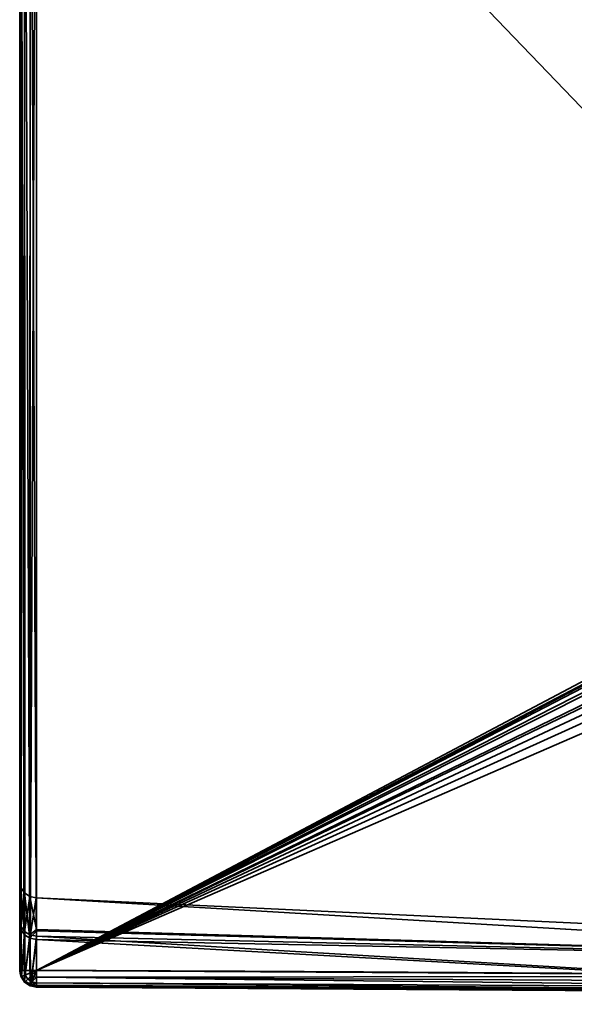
# Model space of a CAD drawing. Header units: millimetres. Extents: x -320 to 8070, y -96 to 57.
# Tile 2 of 111: x -275 to -259, y -93 to -64. Entities that reach past the tile are written whole.
import ezdxf

# ---------------------------------------------------------------- set-up
doc = ezdxf.new("R2010")
doc.units = ezdxf.units.MM
doc.layers.add('31', color=7, linetype='Continuous', true_color=0xffffff)

# ---------------------------------------------------------------- blocks, each defined once
blk = doc.blocks.new('UG_SURFACE_008')
at = {"layer": '31', "color": 251, "linetype": 'Continuous', "lineweight": 35}
for points in [[(-275, -50.3, 1114.5), (-275, -89.811, 1104), (-275, -91.065, 1111.36)], [(-275, -50.3, 1093.5), (-275, -92.446, 1093.5), (-275, -90.965, 1096.93)], [(-275, -90.965, 1096.93), (-275, -89.811, 1104), (-275, -50.3, 1114.5), (-275, -50.3, 1093.5)], [(-275, -91.065, 1111.36), (-275, -92.446, 1114.5), (-275, -50.3, 1114.5)], [(-275, -50.3, 1114.5), (-275, -92.446, 1114.5), (-274.974, -92.446, 1114.66)], [(-274.974, -92.446, 1114.66), (-274.962, -50.3, 1114.691), (-275, -50.3, 1114.5)], [(-275, -50.3, 1093.5), (-274.962, -50.3, 1093.309), (-274.974, -92.446, 1093.34)], [(-274.974, -92.446, 1093.34), (-275, -92.446, 1093.5), (-275, -50.3, 1093.5)], [(-274.974, -92.446, 1114.66), (-274.957, -92.446, 1114.688), (-274.962, -50.3, 1114.691)], [(-274.962, -50.3, 1093.309), (-274.957, -92.446, 1093.312), (-274.974, -92.446, 1093.34)], [(-274.962, -50.3, 1114.691), (-274.957, -92.446, 1114.688), (-274.869, -92.446, 1114.837)], [(-274.869, -92.446, 1114.837), (-274.854, -50.3, 1114.854), (-274.962, -50.3, 1114.691)], [(-274.869, -92.446, 1093.163), (-274.962, -50.3, 1093.309), (-274.854, -50.3, 1093.146)], [(-274.869, -92.446, 1093.163), (-274.957, -92.446, 1093.312), (-274.962, -50.3, 1093.309)], [(-274.869, -92.446, 1114.837), (-274.851, -92.446, 1114.85), (-274.854, -50.3, 1114.854)], [(-274.854, -50.3, 1093.146), (-274.851, -92.446, 1093.15), (-274.869, -92.446, 1093.163)], [(-274.854, -50.3, 1114.854), (-274.851, -92.446, 1114.85), (-274.702, -92.446, 1114.958)], [(-274.702, -92.446, 1114.958), (-274.691, -50.3, 1114.962), (-274.854, -50.3, 1114.854)], [(-274.702, -92.446, 1093.042), (-274.854, -50.3, 1093.146), (-274.691, -50.3, 1093.038)], [(-274.702, -92.446, 1093.042), (-274.851, -92.446, 1093.15), (-274.854, -50.3, 1093.146)], [(-274.702, -92.446, 1114.958), (-274.691, -92.446, 1114.96), (-274.691, -50.3, 1114.962)], [(-274.691, -50.3, 1093.038), (-274.691, -92.446, 1093.04), (-274.702, -92.446, 1093.042)], [(-274.5, -92.446, 1115), (-274.5, -50.3, 1115), (-274.691, -50.3, 1114.962)], [(-274.691, -50.3, 1114.962), (-274.691, -92.446, 1114.96), (-274.5, -92.446, 1115)], [(-274.691, -92.446, 1093.04), (-274.691, -50.3, 1093.038), (-274.5, -50.3, 1093)], [(-274.5, -50.3, 1093), (-274.5, -92.446, 1093), (-274.691, -92.446, 1093.04)], [(-274.5, -50.3, 1115), (-274.5, -92.446, 1115), (-258.136, -83.789, 1115), (-258.184, -67.253, 1115)], [(-258.184, -67.253, 1115), (-258.244, -50.3, 1115), (-274.5, -50.3, 1115)], [(-274.5, -50.3, 1093), (-258.244, -50.3, 1093), (-258.184, -67.253, 1093)], [(-258.184, -67.253, 1093), (-258.136, -83.789, 1093), (-274.5, -92.446, 1093), (-274.5, -50.3, 1093)], [(-274.5, -92.446, 1115), (-258.121, -83.912, 1115), (-258.136, -83.789, 1115)], [(-258.136, -83.789, 1093), (-258.128, -83.88, 1093), (-274.5, -92.446, 1093)], [(-258.128, -83.88, 1093), (-258.104, -83.967, 1093), (-274.5, -92.446, 1093)], [(-274.5, -92.446, 1115), (-258.045, -84.087, 1115), (-258.121, -83.912, 1115)], [(-258.104, -83.967, 1093), (-257.994, -84.159, 1093), (-274.5, -92.446, 1093)], [(-257.812, -84.334, 1115), (-258.045, -84.087, 1115), (-274.5, -92.446, 1115)], [(-274.5, -92.446, 1093), (-257.994, -84.159, 1093), (-257.744, -84.382, 1093)], [(-274.5, -92.446, 1115), (-257.521, -84.505, 1115), (-257.812, -84.334, 1115)], [(-274.5, -92.446, 1093), (-257.744, -84.382, 1093), (-257.214, -84.618, 1093)], [(-256.672, -84.711, 1115), (-257.521, -84.505, 1115), (-274.5, -92.446, 1115)], [(-246.433, -92.621, 1093), (-274.5, -92.446, 1093), (-257.214, -84.618, 1093), (-256.672, -84.711, 1093)], [(-236.664, -86.142, 1115), (-256.672, -84.711, 1115), (-274.5, -92.446, 1115), (-246.433, -92.621, 1115)], [(-275, -91.065, 1111.36), (-275, -89.811, 1104), (-274.963, -90, 1104)], [(-274.963, -90, 1104), (-275, -89.811, 1104), (-275, -90.965, 1096.93)], [(-275, -90.965, 1096.93), (-274.963, -91.145, 1096.99), (-274.963, -90, 1104)], [(-274.963, -90, 1104), (-274.963, -91.244, 1111.297), (-275, -91.065, 1111.36)], [(-274.963, -90, 1104), (-274.858, -90.161, 1104), (-274.856, -91.396, 1111.244)], [(-274.856, -91.396, 1111.244), (-274.963, -91.244, 1111.297), (-274.963, -90, 1104)], [(-274.858, -90.161, 1104), (-274.963, -90, 1104), (-274.963, -91.145, 1096.99)], [(-274.963, -91.145, 1096.99), (-274.856, -91.298, 1097.041), (-274.858, -90.161, 1104)], [(-274.858, -90.161, 1104), (-274.7, -90.27, 1104), (-274.696, -91.499, 1111.208)], [(-274.696, -91.499, 1111.208), (-274.856, -91.396, 1111.244), (-274.858, -90.161, 1104)], [(-274.7, -90.27, 1104), (-274.858, -90.161, 1104), (-274.856, -91.298, 1097.041)], [(-274.856, -91.298, 1097.041), (-274.696, -91.401, 1097.076), (-274.7, -90.27, 1104)], [(-274.7, -90.27, 1104), (-274.696, -91.401, 1097.076), (-274.508, -91.24, 1098.31)], [(-274.508, -91.24, 1098.31), (-274.512, -90.311, 1104), (-274.7, -90.27, 1104)], [(-274.696, -91.499, 1111.208), (-274.512, -90.311, 1104), (-274.508, -91.279, 1109.683)], [(-274.512, -90.311, 1104), (-243.199, -91.775, 1104), (-243.268, -92.155, 1109.564)], [(-243.268, -92.155, 1109.564), (-274.508, -91.279, 1109.683), (-274.512, -90.311, 1104)], [(-274.512, -90.311, 1104), (-274.508, -91.24, 1098.31), (-243.268, -92.155, 1098.436)], [(-243.199, -91.775, 1104), (-274.512, -90.311, 1104), (-274.512, -90.311, 1104)], [(-243.268, -92.155, 1098.436), (-243.199, -91.775, 1104), (-274.512, -90.311, 1104)], [(-275, -90.965, 1096.93), (-275, -92.446, 1093.5), (-274.981, -92.529, 1093.544)], [(-274.963, -91.145, 1096.99), (-275, -90.965, 1096.93), (-274.981, -92.529, 1093.544)], [(-274.981, -92.529, 1114.455), (-275, -91.065, 1111.36), (-274.963, -91.244, 1111.297)], [(-274.981, -92.529, 1114.455), (-275, -92.446, 1114.5), (-275, -91.065, 1111.36)], [(-274.981, -92.529, 1093.544), (-274.962, -92.615, 1093.59), (-274.963, -91.145, 1096.99)], [(-274.963, -91.244, 1111.297), (-274.962, -92.615, 1114.41), (-274.981, -92.529, 1114.455)], [(-274.963, -91.145, 1096.99), (-274.962, -92.615, 1093.59), (-274.95, -92.631, 1093.599)], [(-274.856, -91.298, 1097.041), (-274.963, -91.145, 1096.99), (-274.95, -92.631, 1093.599)], [(-274.95, -92.631, 1114.401), (-274.963, -91.244, 1111.297), (-274.856, -91.396, 1111.244)], [(-274.95, -92.631, 1114.401), (-274.962, -92.615, 1114.41), (-274.963, -91.244, 1111.297)], [(-274.95, -92.631, 1093.599), (-274.854, -92.758, 1093.667), (-274.856, -91.298, 1097.041)], [(-274.856, -91.396, 1111.244), (-274.854, -92.758, 1114.333), (-274.95, -92.631, 1114.401)], [(-274.696, -91.401, 1097.076), (-274.856, -91.298, 1097.041), (-274.854, -92.758, 1093.667)], [(-274.854, -92.758, 1114.333), (-274.856, -91.396, 1111.244), (-274.696, -91.499, 1111.208)], [(-274.854, -92.758, 1093.667), (-274.692, -92.853, 1093.718), (-274.696, -91.401, 1097.076)], [(-274.696, -91.401, 1097.076), (-274.507, -91.439, 1097.089), (-274.508, -91.24, 1098.31)], [(-274.508, -91.279, 1109.683), (-274.507, -91.536, 1111.195), (-274.696, -91.499, 1111.208)], [(-274.696, -91.401, 1097.076), (-274.692, -92.853, 1093.718), (-274.672, -92.857, 1093.72)], [(-274.507, -91.439, 1097.089), (-274.696, -91.401, 1097.076), (-274.672, -92.857, 1093.72)], [(-243.268, -92.155, 1098.436), (-274.508, -91.24, 1098.31), (-274.507, -91.439, 1097.089)], [(-274.507, -91.536, 1111.195), (-274.508, -91.279, 1109.683), (-243.268, -92.155, 1109.564)], [(-274.696, -91.499, 1111.208), (-274.692, -92.853, 1114.282), (-274.854, -92.758, 1114.333)], [(-274.672, -92.857, 1114.28), (-274.696, -91.499, 1111.208), (-274.507, -91.536, 1111.195)], [(-274.672, -92.857, 1114.28), (-274.692, -92.853, 1114.282), (-274.696, -91.499, 1111.208)], [(-274.672, -92.857, 1093.72), (-274.502, -92.887, 1093.736), (-274.507, -91.439, 1097.089)], [(-274.507, -91.536, 1111.195), (-274.502, -92.887, 1114.264), (-274.672, -92.857, 1114.28)], [(-274.507, -91.439, 1097.089), (-274.502, -92.887, 1093.736), (-246.436, -93.1, 1093.644)], [(-246.436, -93.1, 1093.644), (-243.268, -92.155, 1098.436), (-274.507, -91.439, 1097.089)], [(-274.507, -91.536, 1111.195), (-243.268, -92.155, 1109.564), (-246.436, -93.1, 1114.356)], [(-246.436, -93.1, 1114.356), (-274.502, -92.887, 1114.264), (-274.507, -91.536, 1111.195)], [(-274.938, -92.627, 1114.66), (-274.974, -92.446, 1114.66), (-275, -92.446, 1114.5)], [(-275, -92.446, 1114.5), (-274.981, -92.529, 1114.455), (-274.938, -92.627, 1114.66)], [(-274.938, -92.627, 1093.34), (-274.981, -92.529, 1093.544), (-275, -92.446, 1093.5)], [(-275, -92.446, 1093.5), (-274.974, -92.446, 1093.34), (-274.938, -92.627, 1093.34)], [(-274.96, -92.637, 1114.455), (-274.981, -92.529, 1114.455), (-274.962, -92.615, 1114.41)], [(-274.981, -92.529, 1114.455), (-274.96, -92.637, 1114.455), (-274.938, -92.627, 1114.66)], [(-274.938, -92.627, 1093.34), (-274.96, -92.637, 1093.544), (-274.981, -92.529, 1093.544)], [(-274.962, -92.615, 1093.59), (-274.981, -92.529, 1093.544), (-274.96, -92.637, 1093.544)], [(-274.957, -92.446, 1114.688), (-274.974, -92.446, 1114.66), (-274.938, -92.627, 1114.66)], [(-274.938, -92.627, 1093.34), (-274.974, -92.446, 1093.34), (-274.957, -92.446, 1093.312)], [(-274.938, -92.627, 1114.66), (-274.841, -92.587, 1114.837), (-274.869, -92.446, 1114.837), (-274.957, -92.446, 1114.688)], [(-274.957, -92.446, 1093.312), (-274.869, -92.446, 1093.163), (-274.841, -92.587, 1093.163), (-274.938, -92.627, 1093.34)], [(-274.851, -92.446, 1114.85), (-274.869, -92.446, 1114.837), (-274.841, -92.587, 1114.837)], [(-274.841, -92.587, 1093.163), (-274.869, -92.446, 1093.163), (-274.851, -92.446, 1093.15)], [(-274.841, -92.587, 1114.837), (-274.686, -92.523, 1114.958), (-274.702, -92.446, 1114.958), (-274.851, -92.446, 1114.85)], [(-274.851, -92.446, 1093.15), (-274.702, -92.446, 1093.042), (-274.686, -92.523, 1093.042), (-274.841, -92.587, 1093.163)], [(-274.643, -92.589, 1114.958), (-274.686, -92.523, 1114.958), (-274.841, -92.587, 1114.837), (-274.761, -92.707, 1114.837)], [(-274.761, -92.707, 1093.163), (-274.841, -92.587, 1093.163), (-274.686, -92.523, 1093.042), (-274.643, -92.589, 1093.042)], [(-274.691, -92.446, 1114.96), (-274.702, -92.446, 1114.958), (-274.686, -92.523, 1114.958)], [(-274.686, -92.523, 1093.042), (-274.702, -92.446, 1093.042), (-274.691, -92.446, 1093.04)], [(-274.686, -92.523, 1114.958), (-274.5, -92.446, 1115), (-274.691, -92.446, 1114.96)], [(-274.691, -92.446, 1093.04), (-274.5, -92.446, 1093), (-274.686, -92.523, 1093.042)], [(-274.5, -92.446, 1115), (-274.686, -92.523, 1114.958), (-274.643, -92.589, 1114.958)], [(-274.643, -92.589, 1093.042), (-274.686, -92.523, 1093.042), (-274.5, -92.446, 1093)], [(-274.5, -92.446, 1115), (-274.643, -92.589, 1114.958), (-274.578, -92.632, 1114.958)], [(-274.578, -92.632, 1093.042), (-274.643, -92.589, 1093.042), (-274.5, -92.446, 1093)], [(-274.501, -92.647, 1114.958), (-274.5, -92.446, 1115), (-274.578, -92.632, 1114.958)], [(-274.578, -92.632, 1093.042), (-274.5, -92.446, 1093), (-274.501, -92.647, 1093.042)], [(-246.433, -92.621, 1115), (-274.5, -92.446, 1115), (-274.501, -92.647, 1114.958)], [(-274.501, -92.647, 1093.042), (-274.5, -92.446, 1093), (-246.433, -92.621, 1093)], [(-274.962, -92.615, 1114.41), (-274.95, -92.631, 1114.401), (-274.96, -92.637, 1114.455)], [(-274.96, -92.637, 1093.544), (-274.95, -92.631, 1093.599), (-274.962, -92.615, 1093.59)], [(-274.836, -92.781, 1114.66), (-274.938, -92.627, 1114.66), (-274.96, -92.637, 1114.455), (-274.853, -92.798, 1114.455)], [(-274.853, -92.798, 1093.544), (-274.96, -92.637, 1093.544), (-274.938, -92.627, 1093.34), (-274.836, -92.781, 1093.34)], [(-274.853, -92.798, 1114.455), (-274.96, -92.637, 1114.455), (-274.95, -92.631, 1114.401)], [(-274.95, -92.631, 1093.599), (-274.96, -92.637, 1093.544), (-274.853, -92.798, 1093.544)], [(-274.95, -92.631, 1114.401), (-274.854, -92.758, 1114.333), (-274.853, -92.798, 1114.455)], [(-274.853, -92.798, 1093.544), (-274.854, -92.758, 1093.667), (-274.95, -92.631, 1093.599)], [(-274.761, -92.707, 1114.837), (-274.841, -92.587, 1114.837), (-274.938, -92.627, 1114.66), (-274.836, -92.781, 1114.66)], [(-274.836, -92.781, 1093.34), (-274.938, -92.627, 1093.34), (-274.841, -92.587, 1093.163), (-274.761, -92.707, 1093.163)], [(-274.853, -92.798, 1114.455), (-274.854, -92.758, 1114.333), (-274.692, -92.853, 1114.282)], [(-274.692, -92.853, 1093.718), (-274.854, -92.758, 1093.667), (-274.853, -92.798, 1093.544)], [(-274.682, -92.883, 1114.66), (-274.836, -92.781, 1114.66), (-274.853, -92.798, 1114.455), (-274.692, -92.906, 1114.455)], [(-274.692, -92.906, 1093.544), (-274.853, -92.798, 1093.544), (-274.836, -92.781, 1093.34), (-274.682, -92.883, 1093.34)], [(-274.692, -92.853, 1114.282), (-274.692, -92.906, 1114.455), (-274.853, -92.798, 1114.455)], [(-274.853, -92.798, 1093.544), (-274.692, -92.906, 1093.544), (-274.692, -92.853, 1093.718)], [(-274.642, -92.787, 1114.837), (-274.761, -92.707, 1114.837), (-274.836, -92.781, 1114.66), (-274.682, -92.883, 1114.66)], [(-274.682, -92.883, 1093.34), (-274.836, -92.781, 1093.34), (-274.761, -92.707, 1093.163), (-274.642, -92.787, 1093.163)], [(-274.578, -92.632, 1114.958), (-274.643, -92.589, 1114.958), (-274.761, -92.707, 1114.837), (-274.642, -92.787, 1114.837)], [(-274.642, -92.787, 1093.163), (-274.761, -92.707, 1093.163), (-274.643, -92.589, 1093.042), (-274.578, -92.632, 1093.042)], [(-274.692, -92.853, 1114.282), (-274.672, -92.857, 1114.28), (-274.692, -92.906, 1114.455)], [(-274.692, -92.906, 1093.544), (-274.672, -92.857, 1093.72), (-274.692, -92.853, 1093.718)], [(-274.502, -92.943, 1114.456), (-274.692, -92.906, 1114.455), (-274.672, -92.857, 1114.28)], [(-274.672, -92.857, 1093.72), (-274.692, -92.906, 1093.544), (-274.502, -92.943, 1093.544)], [(-274.642, -92.787, 1114.837), (-274.682, -92.883, 1114.66), (-274.502, -92.919, 1114.664)], [(-274.682, -92.883, 1093.34), (-274.642, -92.787, 1093.163), (-274.501, -92.815, 1093.163)], [(-274.501, -92.815, 1093.163), (-274.502, -92.919, 1093.336), (-274.682, -92.883, 1093.34)], [(-274.672, -92.857, 1114.28), (-274.502, -92.887, 1114.264), (-274.502, -92.943, 1114.456)], [(-274.502, -92.943, 1093.544), (-274.502, -92.887, 1093.736), (-274.672, -92.857, 1093.72)], [(-274.501, -92.648, 1114.957), (-274.578, -92.632, 1114.958), (-274.642, -92.787, 1114.837)], [(-274.642, -92.787, 1093.163), (-274.578, -92.632, 1093.042), (-274.501, -92.648, 1093.043)], [(-274.642, -92.787, 1114.837), (-274.501, -92.814, 1114.839), (-274.501, -92.648, 1114.957)], [(-274.501, -92.648, 1093.043), (-274.501, -92.814, 1093.161), (-274.642, -92.787, 1093.163)], [(-274.502, -92.919, 1114.664), (-274.501, -92.814, 1114.839), (-274.642, -92.787, 1114.837)], [(-274.501, -92.814, 1093.161), (-274.501, -92.815, 1093.163), (-274.642, -92.787, 1093.163)], [(-274.578, -92.632, 1114.958), (-274.501, -92.648, 1114.957), (-274.501, -92.647, 1114.958)], [(-274.501, -92.647, 1093.042), (-274.501, -92.648, 1093.043), (-274.578, -92.632, 1093.042)], [(-274.501, -92.814, 1114.839), (-274.502, -92.919, 1114.664), (-246.436, -93.07, 1114.719)], [(-246.436, -93.07, 1093.281), (-274.502, -92.919, 1093.336), (-274.501, -92.815, 1093.163)], [(-274.501, -92.647, 1114.958), (-246.434, -92.803, 1114.966), (-246.433, -92.621, 1115)], [(-246.433, -92.621, 1093), (-246.434, -92.803, 1093.034), (-274.501, -92.647, 1093.042)], [(-246.434, -92.803, 1114.966), (-274.501, -92.647, 1114.958), (-274.501, -92.648, 1114.957)], [(-274.501, -92.648, 1093.043), (-274.501, -92.647, 1093.042), (-246.434, -92.803, 1093.034)], [(-274.501, -92.648, 1114.957), (-246.435, -92.96, 1114.867), (-246.434, -92.803, 1114.966)], [(-274.501, -92.648, 1114.957), (-274.501, -92.814, 1114.839), (-246.435, -92.96, 1114.867)], [(-274.501, -92.648, 1093.043), (-246.434, -92.803, 1093.034), (-246.435, -92.96, 1093.132)], [(-246.435, -92.96, 1093.132), (-274.501, -92.814, 1093.161), (-274.501, -92.648, 1093.043)], [(-246.436, -93.07, 1114.719), (-246.435, -92.96, 1114.867), (-274.501, -92.814, 1114.839)], [(-274.501, -92.815, 1093.163), (-274.501, -92.814, 1093.161), (-246.435, -92.96, 1093.132)], [(-274.501, -92.815, 1093.163), (-246.435, -92.96, 1093.132), (-246.436, -93.07, 1093.281)], [(-274.502, -92.919, 1114.66), (-274.682, -92.883, 1114.66), (-274.692, -92.906, 1114.455)], [(-274.502, -92.945, 1093.54), (-274.692, -92.906, 1093.544), (-274.682, -92.883, 1093.34)], [(-274.692, -92.906, 1114.455), (-274.502, -92.945, 1114.46), (-274.502, -92.919, 1114.66)], [(-274.692, -92.906, 1114.455), (-274.502, -92.943, 1114.456), (-274.502, -92.945, 1114.46)], [(-274.502, -92.945, 1093.54), (-274.502, -92.943, 1093.544), (-274.692, -92.906, 1093.544)], [(-274.682, -92.883, 1114.66), (-274.502, -92.919, 1114.66), (-274.502, -92.919, 1114.664)], [(-274.682, -92.883, 1093.34), (-274.502, -92.919, 1093.336), (-274.502, -92.945, 1093.54)], [(-274.502, -92.943, 1114.456), (-274.502, -92.887, 1114.264), (-246.436, -93.1, 1114.356)], [(-246.436, -93.1, 1093.644), (-274.502, -92.887, 1093.736), (-274.502, -92.943, 1093.544)], [(-246.436, -93.07, 1114.719), (-274.502, -92.919, 1114.664), (-274.502, -92.919, 1114.66)], [(-274.502, -92.919, 1114.66), (-246.436, -93.119, 1114.54), (-246.436, -93.07, 1114.719)], [(-274.502, -92.919, 1114.66), (-274.502, -92.945, 1114.46), (-246.436, -93.119, 1114.54)], [(-274.502, -92.919, 1093.336), (-246.436, -93.07, 1093.281), (-246.436, -93.119, 1093.46)], [(-246.436, -93.119, 1093.46), (-274.502, -92.945, 1093.54), (-274.502, -92.919, 1093.336)], [(-274.502, -92.945, 1114.46), (-274.502, -92.943, 1114.456), (-246.436, -93.1, 1114.356)], [(-246.436, -93.1, 1093.644), (-274.502, -92.943, 1093.544), (-274.502, -92.945, 1093.54)], [(-246.436, -93.1, 1114.356), (-246.436, -93.119, 1114.54), (-274.502, -92.945, 1114.46)], [(-274.502, -92.945, 1093.54), (-246.436, -93.119, 1093.46), (-246.436, -93.1, 1093.644)]]:
    blk.add_3dface(points, dxfattribs=at)

msp = doc.modelspace()

# ---------------------------------------------------------------- linework, layer by layer
at = {"layer": '31', "color": 251, "linetype": 'Continuous', "lineweight": 35}
for p, q in [((-275, -92.446, 1114.5), (-275, -50.3, 1114.5)), ((-275, -50.3, 1093.5), (-275, -92.446, 1093.5)), ((-274.5, -50.3, 1115), (-274.5, -92.446, 1115)), ((-274.5, -92.446, 1093), (-274.5, -50.3, 1093))]:
    msp.add_line(p, q, dxfattribs=at)
at = {"layer": '31', "color": 251, "linetype": 'Continuous', "lineweight": 35, "extrusion": (0, -1, 0)}
for centre, start, end in [((-274.5, 1093.5, 92.446), 180, 270), ((-274.5, 1114.5, 92.446), 90, 180)]:
    msp.add_arc(centre, 0.5, start, end, dxfattribs=at)
at = {"layer": '31', "color": 251, "linetype": 'Continuous', "lineweight": 35, "extrusion": (-4.67473e-14, -0.4722, -0.881491)}
msp.add_arc((-274.5, 597.842, -920.258), 0.5, 90.18, 180, dxfattribs=at)
at = {"layer": '31', "color": 251, "linetype": 'Continuous', "lineweight": 35, "extrusion": (0, 0.4722, -0.881491)}
msp.add_arc((274.5, 444.776, -1026.075), 0.5, 270.18, 0, dxfattribs=at)
at = {"layer": '31', "color": 251, "linetype": 'Continuous', "lineweight": 35, "extrusion": (0.999994, -0.003565, 0)}
for centre, start, end in [((-93.424, 1093.5, -274.169), 151.8229, 270), ((-93.424, 1114.5, -274.169), 90, 208.1771)]:
    msp.add_arc(centre, 0.5, start, end, dxfattribs=at)
at = {"layer": '31', "color": 251, "linetype": 'Continuous', "lineweight": 35}
for points, knots in [([(-275, -92.446, 1093.5), (-275, -91.58, 1095.118), (-275, -90.916, 1096.843), (-275, -90.035, 1100.369), (-275, -89.811, 1102.168), (-275, -89.812, 1105.838), (-275, -90.036, 1107.635), (-275, -90.916, 1111.156), (-275, -91.58, 1112.882), (-275, -92.446, 1114.5)], [0, 0, 0, 0, 0.25, 0.25, 0.5, 0.5, 0.75, 0.75, 1, 1, 1, 1]), ([(-274.502, -92.887, 1114.264), (-274.505, -92.04, 1112.683), (-274.507, -91.392, 1110.996), (-274.511, -90.531, 1107.556), (-274.512, -90.312, 1105.8), (-274.512, -90.311, 1102.213), (-274.511, -90.529, 1100.455), (-274.507, -91.39, 1097.009), (-274.505, -92.04, 1095.317), (-274.502, -92.887, 1093.736)], [0, 0, 0, 0, 0.25, 0.25, 0.5, 0.5, 0.75, 0.75, 1, 1, 1, 1]), ([(-149.5, -93.011, 1093), (-152.914, -93.007, 1093), (-156.329, -93.001, 1093), (-177.162, -92.95, 1093), (-194.581, -92.845, 1093), (-223.478, -92.77, 1093), (-234.955, -92.703, 1093), (-255.788, -92.554, 1093), (-265.144, -92.48, 1093), (-274.5, -92.446, 1093)], [0, 0, 0, 0, 0.081942, 0.081942, 0.499996, 0.499996, 0.775458, 0.775458, 1, 1, 1, 1]), ([(-274.5, -92.446, 1115), (-265.144, -92.48, 1115), (-255.788, -92.554, 1115), (-234.955, -92.703, 1115), (-223.478, -92.77, 1115), (-194.581, -92.845, 1115), (-177.162, -92.95, 1115), (-156.329, -93.001, 1115), (-152.914, -93.007, 1115), (-149.5, -93.011, 1115)], [0, 0, 0, 0, 0.224542, 0.224542, 0.500004, 0.500004, 0.918058, 0.918058, 1, 1, 1, 1]), ([(-149.501, -93.446, 1114.747), (-159.918, -93.443, 1114.73), (-170.334, -93.432, 1114.685), (-191.168, -93.374, 1114.58), (-201.585, -93.327, 1114.526), (-222.419, -93.273, 1114.474), (-232.835, -93.213, 1114.421), (-253.668, -93.04, 1114.321), (-264.085, -92.933, 1114.28), (-274.502, -92.887, 1114.264)], [0, 0, 0, 0, 0.25, 0.25, 0.5, 0.5, 0.75, 0.75, 1, 1, 1, 1]), ([(-274.502, -92.887, 1093.736), (-264.085, -92.933, 1093.72), (-253.668, -93.04, 1093.679), (-232.835, -93.213, 1093.579), (-222.419, -93.273, 1093.526), (-201.585, -93.327, 1093.474), (-191.168, -93.374, 1093.42), (-170.334, -93.432, 1093.315), (-159.918, -93.443, 1093.27), (-149.501, -93.446, 1093.253)], [0, 0, 0, 0, 0.25, 0.25, 0.5, 0.5, 0.75, 0.75, 1, 1, 1, 1])]:
    msp.add_open_spline(points, degree=3, knots=knots, dxfattribs=at)

# ---------------------------------------------------------------- block references
msp.add_blockref('UG_SURFACE_008', (0, 0), dxfattribs=at)

doc.saveas('drawing.dxf')
